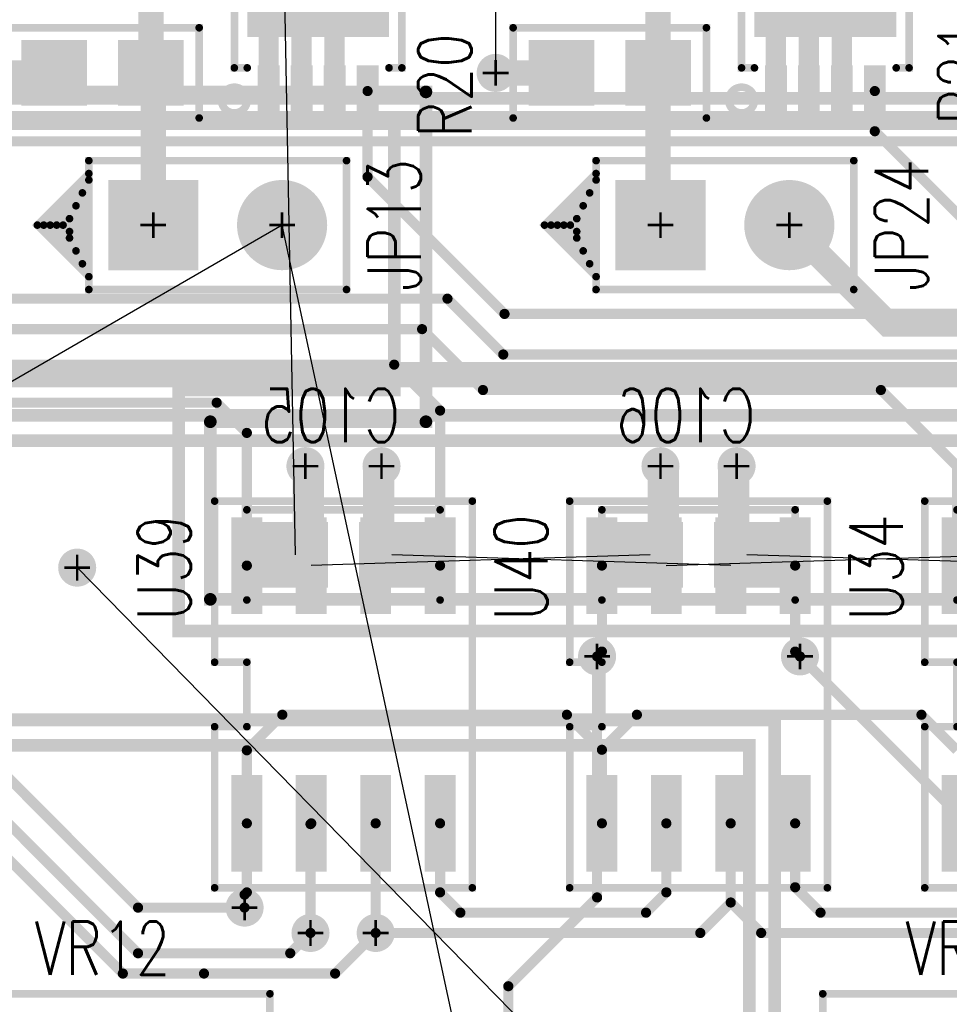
# Model space of a CAD drawing. Extents: x -1 to 210, y -5 to 148.
# Tile 37 of 52: x 119 to 138, y 96 to 115. Entities that reach past the tile are written whole.
import ezdxf
from ezdxf.enums import TextEntityAlignment as Align

# ---------------------------------------------------------------- set-up
doc = ezdxf.new("R2010")
doc.units = 0
for name, pattern in [('POUR_01_-1_0_000000', [2, 1, 1]), ('SIG_12', [2, 1, 1]), ('SIG_13', [2, 1, 1]), ('SIG_131', [2, 1, 1]), ('SIG_132', [2, 1, 1]), ('SIG_15', [2, 1, 1]), ('SIG_17', [2, 1, 1]), ('SIG_225', [2, 1, 1]), ('SIG_3', [2, 1, 1]), ('SIG_31', [2, 1, 1]), ('SIG_39', [2, 1, 1]), ('SIG_51', [2, 1, 1]), ('SIG_6', [2, 1, 1]), ('SIG_60', [2, 1, 1]), ('SIG_62', [2, 1, 1]), ('SIG_63', [2, 1, 1]), ('SIG_81', [2, 1, 1]), ('SIG_83', [2, 1, 1]), ('SIG_9', [2, 1, 1]), ('SIG_90', [2, 1, 1]), ('SIG_92', [2, 1, 1]), ('SIG_94', [2, 1, 1]), ('SIG_95', [2, 1, 1]), ('SIG_96', [2, 1, 1]), ('SIG_99', [2, 1, 1])]:
    doc.linetypes.add(name, pattern=pattern)
for name, color, linetype in [('COPPER_CUTOUT_03', 112, 'CONTINUOUS'), ('DRIL_NPLTE_THRU_01', 176, 'CONTINUOUS'), ('DRIL_NPLTE_THRU_02', 255, 'CONTINUOUS'), ('DRIL_NPLTE_THRU_03', 106, 'CONTINUOUS'), ('DRIL_NPLTE_THRU_04', 16, 'CONTINUOUS'), ('DRIL_PLTE_THRU_01', 176, 'CONTINUOUS'), ('DRIL_PLTE_THRU_02', 255, 'CONTINUOUS'), ('DRIL_PLTE_THRU_03', 106, 'CONTINUOUS'), ('DRIL_PLTE_THRU_04', 16, 'CONTINUOUS'), ('DRIL_SYMBOL', 254, 'CONTINUOUS'), ('LINK_00', 57, 'CONTINUOUS'), ('PADS_BOT', 1, 'CONTINUOUS'), ('PADS_INNER', 5, 'CONTINUOUS'), ('PADS_TOP', 5, 'CONTINUOUS'), ('PART_BOT_2DLINE_00', 6, 'CONTINUOUS'), ('PART_NAME_01', 4, 'CONTINUOUS'), ('PART_NAME_04', 6, 'CONTINUOUS'), ('PART_TOP_2DLINE_00', 4, 'CONTINUOUS'), ('PART_TOP_2DLINE_01', 4, 'CONTINUOUS'), ('POUR_HEADER_02', 253, 'CONTINUOUS'), ('POUR_HEADER_03', 112, 'CONTINUOUS'), ('TRACE_01', 5, 'CONTINUOUS'), ('TRACE_04', 1, 'CONTINUOUS'), ('VIAPTS', 5, 'CONTINUOUS')]:
    doc.layers.add(name, color=color, linetype=linetype)
doc.styles.add('W0$15', font='simplex', dxfattribs={"width": 0.75})

# ---------------------------------------------------------------- blocks, each defined once
blk = doc.blocks.new('POUR_HEADER_0')
at = {"layer": 'POUR_HEADER_02', "linetype": 'POUR_01_-1_0_000000', "const_width": 0.25}
blk.add_lwpolyline([(88.25, -4.25), (88.25, 5.5), (127.75, 5.5), (127.75, -7.25)], dxfattribs=at)
blk = doc.blocks.new('POUR_HEADER_1')
at = {"layer": 'POUR_HEADER_02', "linetype": 'POUR_01_-1_0_000000', "const_width": 0.25}
blk.add_lwpolyline([(157, -7.75), (66.75, -7.75), (66.75, -15.25), (39.5, -15.25), (39.5, -13.25), (21.25, -13.25), (21.25, -20), (11.5, -20), (11.5, -7.5), (0, -7.5), (0, 0.5), (20.25, 0.5), (20.25, -4.75), (25.25, -4.75), (25.25, -8), (30.75, -8), (30.75, 0.5), (42.25, 0.5), (42.25, -12.5), (61.25, -12.5), (61.25, -2), (168.25, -2)], dxfattribs=at)
blk = doc.blocks.new('POUR_HEADER_2')
at = {"layer": 'POUR_HEADER_02', "linetype": 'POUR_01_-1_0_000000', "const_width": 0.25}
for points in [[(26, 37.75), (-63.25, 37.75), (-63.25, 30.25), (-91.5, 30.25), (-91.5, 32.25), (-108.75, 32.25), (-108.75, 25.5), (-119.5, 25.5), (-119.5, 38), (-131, 38), (-131, 47), (-109.75, 47), (-109.75, 41.75), (-104.75, 41.75), (-104.75, 38.5), (-100.25, 38.5), (-100.25, 47), (-87.75, 47), (-87.75, 34), (-69.75, 34), (-69.75, 44.5), (38.25, 44.5)], [(-50.5, 22.5), (-50.5, 32.25), (-10, 32.25), (-10, 18.5)]]:
    blk.add_lwpolyline(points, dxfattribs=at)
blk = doc.blocks.new('POUR_HEADER_5')
at = {"layer": 'POUR_HEADER_03', "linetype": 'POUR_01_-1_0_000000', "const_width": 0.25}
blk.add_lwpolyline([(7.5, -103.5), (-4.5, -103.5), (-4.5, -93.5), (-30.25, -93.5), (-30.25, -103.5), (-130, -103.5), (-130, -72.5), (-14, -72.5), (-14, -58), (-76, -58), (-76, -38.5), (-73.25, -38.5), (-73.25, -18.25), (-63.75, -18.25), (-63.75, -35), (-55.75, -35), (-55.75, -10), (-21, -10), (-21, 0), (-12.75, 0), (-12.75, -5.25), (-17, -5.25), (-17, -10), (33.25, -10)], dxfattribs=at)
blk = doc.blocks.new('SMOOTH_0$25')
at = {"const_width": 0.125}
blk.add_lwpolyline([(-0.0625, 0, 1), (0.0625, 0, 1)], format="xyb", close=True, dxfattribs=at)
blk = doc.blocks.new('POUR_HEADER_7')
at = {"layer": 'COPPER_CUTOUT_03', "const_width": 0.25}
blk.add_lwpolyline([(127.625, -66.375), (90.375, -66.375), (90.375, -56.375), (65.875, -56.375), (65.875, -66.375), (-35.125, -66.375), (-35.125, -34.125), (-3.625, -34.125), (-3.625, 38.375), (12.625, 38.375), (12.625, 28.375), (32.375, 28.375), (32.375, 3.375), (39.125, 3.375), (39.125, 28.375), (73.875, 28.375), (73.875, 38.375), (83.375, 38.375), (83.375, 31.875), (79.125, 31.875), (79.125, 28.375), (128.625, 28.375)], dxfattribs=at)
at = {"layer": 'COPPER_CUTOUT_03'}
for p in [(83.375, 38.375), (79.125, 31.875), (83.375, 31.875), (79.125, 28.375)]:
    blk.add_blockref('SMOOTH_0$25', p, dxfattribs=at)
blk = doc.blocks.new('SMOOTH_0$15')
at = {"const_width": 0.075}
blk.add_lwpolyline([(-0.0375, 0, 1), (0.0375, 0, 1)], format="xyb", close=True, dxfattribs=at)
blk = doc.blocks.new('PART_BODY_TOP_24')
at = {"layer": 'PART_TOP_2DLINE_00', "const_width": 0.15}
blk.add_lwpolyline([(-1.27, -1.27), (3.81, -1.27), (3.81, 1.27), (-1.27, 1.27)], close=True, dxfattribs=at)
blk.add_lwpolyline([(-1.27, 1.016), (-2.286, 0), (-1.27, -1.016), (-1.27, 0.889), (-2.159, 0), (-1.397, -0.762), (-1.397, 0.635), (-2.032, 0), (-1.524, -0.508), (-1.524, 0.381), (-1.905, 0), (-1.651, -0.254), (-1.651, 0.127), (-1.778, 0), (-1.651, -0.127)], dxfattribs=at)
at = {"layer": 'PART_TOP_2DLINE_00'}
for p in [(-1.27, 1.27), (3.81, 1.27), (-1.27, 1.016), (-1.27, 0.889), (-1.397, 0.635), (-1.524, 0.381), (-1.651, 0.127), (-2.286, 0), (-2.159, 0), (-2.032, 0), (-1.905, 0), (-1.778, 0), (-1.651, -0.127), (-1.651, -0.254), (-1.524, -0.508), (-1.397, -0.762), (-1.27, -1.016), (-1.27, -1.27), (3.81, -1.27)]:
    blk.add_blockref('SMOOTH_0$15', p, dxfattribs=at)
blk = doc.blocks.new('DRIL_SYMBOL_1')
at = {"layer": 'DRIL_SYMBOL', "const_width": 0.0508}
for points in [[(0, -0.254), (0, 0.254)], [(-0.254, 0), (0.254, 0)]]:
    blk.add_lwpolyline(points, dxfattribs=at)
blk = doc.blocks.new('DRIL_HOLE_1')
at = {"const_width": 0.5}
blk.add_lwpolyline([(-0.25, 0, 1), (0.25, 0, 1)], format="xyb", close=True, dxfattribs=at)
blk.add_blockref('DRIL_SYMBOL_1', (0, 0))
blk = doc.blocks.new('PAD_5')
at = {"const_width": 0.889}
blk.add_lwpolyline([(0, -0.4445, 1), (0, 0.4445, 1)], format="xyb", close=True, dxfattribs=at)
blk = doc.blocks.new('PAD_6')
at = {"const_width": 1.778}
blk.add_lwpolyline([(-0.889, 0), (0.889, 0)], dxfattribs=at)
blk = doc.blocks.new('STK_TOP_8')
at = {"layer": 'DRIL_PLTE_THRU_01'}
blk.add_blockref('DRIL_HOLE_1', (0, 0), dxfattribs=at)
at = {"layer": 'DRIL_PLTE_THRU_02'}
blk.add_blockref('DRIL_HOLE_1', (0, 0), dxfattribs=at)
at = {"layer": 'DRIL_PLTE_THRU_03'}
blk.add_blockref('DRIL_HOLE_1', (0, 0), dxfattribs=at)
at = {"layer": 'DRIL_PLTE_THRU_04'}
blk.add_blockref('DRIL_HOLE_1', (0, 0), dxfattribs=at)
at = {"layer": 'PADS_BOT'}
blk.add_blockref('PAD_6', (0, 0), dxfattribs=at)
at = {"layer": 'PADS_INNER'}
blk.add_blockref('PAD_5', (0, 0), dxfattribs=at)
at = {"layer": 'PADS_TOP'}
blk.add_blockref('PAD_6', (0, 0), dxfattribs=at)
blk = doc.blocks.new('STK_TOP_9')
at = {"layer": 'DRIL_PLTE_THRU_01'}
blk.add_blockref('DRIL_HOLE_1', (0, 0), dxfattribs=at)
at = {"layer": 'DRIL_PLTE_THRU_02'}
blk.add_blockref('DRIL_HOLE_1', (0, 0), dxfattribs=at)
at = {"layer": 'DRIL_PLTE_THRU_03'}
blk.add_blockref('DRIL_HOLE_1', (0, 0), dxfattribs=at)
at = {"layer": 'DRIL_PLTE_THRU_04'}
blk.add_blockref('DRIL_HOLE_1', (0, 0), dxfattribs=at)
at = {"layer": 'PADS_BOT'}
blk.add_blockref('PAD_5', (0, 0), dxfattribs=at)
at = {"layer": 'PADS_INNER'}
blk.add_blockref('PAD_5', (0, 0), dxfattribs=at)
at = {"layer": 'PADS_TOP'}
blk.add_blockref('PAD_5', (0, 0), dxfattribs=at)
blk = doc.blocks.new('SYM_TOP_5')
for name, p in [('PART_BODY_TOP_24', (0, 0)), ('STK_TOP_8', (0, 0)), ('STK_TOP_9', (2.54, 0))]:
    blk.add_blockref(name, p)
blk = doc.blocks.new('PART_TOP_57')
blk.add_blockref('SYM_TOP_5', (0, 0))
at = {"layer": 'PART_NAME_01', "style": 'W0$15', "width": 0.75}
blk.add_text('JP13', height=1.05, rotation=90, dxfattribs=at).set_placement((4.75, 0), align=Align.MIDDLE_CENTER)
blk = doc.blocks.new('PART_TOP_65')
blk.add_blockref('SYM_TOP_5', (0, 0))
at = {"layer": 'PART_NAME_01', "style": 'W0$15', "width": 0.75}
blk.add_text('JP24', height=1.05, rotation=90, dxfattribs=at).set_placement((4.75, 0), align=Align.MIDDLE_CENTER)
blk = doc.blocks.new('PART_BODY_TOP_33')
at = {"layer": 'PART_TOP_2DLINE_00', "const_width": 0.15}
blk.add_lwpolyline([(-1.905, -2.286, 1), (-1.397, -2.286, 1)], format="xyb", close=True, dxfattribs=at)
at = {"layer": 'PART_TOP_2DLINE_01', "const_width": 0.15}
for points in [[(-1.397, -1.651), (-1.651, -1.651), (-1.651, 1.651), (-1.397, 1.651)], [(1.397, 1.651), (1.651, 1.651), (1.651, -1.651), (1.397, -1.651)]]:
    blk.add_lwpolyline(points, dxfattribs=at)
at = {"layer": 'PART_TOP_2DLINE_01'}
for p in [(-1.651, 1.651), (-1.397, 1.651), (1.397, 1.651), (1.651, 1.651), (-1.651, -1.651), (-1.397, -1.651), (1.397, -1.651), (1.651, -1.651)]:
    blk.add_blockref('SMOOTH_0$15', p, dxfattribs=at)
blk = doc.blocks.new('DRIL_HOLE_0')
blk.add_lwpolyline([(0, 0, 1), (0, 0, 1)], format="xyb", close=True)
blk = doc.blocks.new('PAD_0')
blk.add_lwpolyline([(0, 0, 1), (0, 0, 1)], format="xyb", close=True)
blk = doc.blocks.new('PAD_14')
at = {"const_width": 0.432}
blk.add_lwpolyline([(-0.508, 0), (0.508, 0)], dxfattribs=at)
blk = doc.blocks.new('STK_TOP_19')
at = {"layer": 'DRIL_NPLTE_THRU_01'}
blk.add_blockref('DRIL_HOLE_0', (0, 0), dxfattribs=at)
at = {"layer": 'DRIL_NPLTE_THRU_02'}
blk.add_blockref('DRIL_HOLE_0', (0, 0), dxfattribs=at)
at = {"layer": 'DRIL_NPLTE_THRU_03'}
blk.add_blockref('DRIL_HOLE_0', (0, 0), dxfattribs=at)
at = {"layer": 'DRIL_NPLTE_THRU_04'}
blk.add_blockref('DRIL_HOLE_0', (0, 0), dxfattribs=at)
at = {"layer": 'PADS_BOT'}
blk.add_blockref('PAD_0', (0, 0), dxfattribs=at)
at = {"layer": 'PADS_INNER'}
blk.add_blockref('PAD_0', (0, 0), dxfattribs=at)
at = {"layer": 'PADS_TOP', "rotation": 90}
blk.add_blockref('PAD_14', (0, 0), dxfattribs=at)
blk = doc.blocks.new('PAD_15')
at = {"const_width": 2.083}
blk.add_lwpolyline([(-1.397, 0), (1.397, 0)], dxfattribs=at)
blk = doc.blocks.new('STK_TOP_20')
at = {"layer": 'DRIL_NPLTE_THRU_01'}
blk.add_blockref('DRIL_HOLE_0', (0, 0), dxfattribs=at)
at = {"layer": 'DRIL_NPLTE_THRU_02'}
blk.add_blockref('DRIL_HOLE_0', (0, 0), dxfattribs=at)
at = {"layer": 'DRIL_NPLTE_THRU_03'}
blk.add_blockref('DRIL_HOLE_0', (0, 0), dxfattribs=at)
at = {"layer": 'DRIL_NPLTE_THRU_04'}
blk.add_blockref('DRIL_HOLE_0', (0, 0), dxfattribs=at)
at = {"layer": 'PADS_BOT'}
blk.add_blockref('PAD_0', (0, 0), dxfattribs=at)
at = {"layer": 'PADS_INNER'}
blk.add_blockref('PAD_0', (0, 0), dxfattribs=at)
at = {"layer": 'PADS_TOP'}
blk.add_blockref('PAD_15', (0, 0), dxfattribs=at)
blk = doc.blocks.new('SYM_TOP_14')
for name, p in [('STK_TOP_19', (-0.975, 2.1082)), ('STK_TOP_19', (-0.325, 2.1082)), ('STK_TOP_19', (0.325, 2.1082)), ('STK_TOP_19', (0.975, 2.1082)), ('PART_BODY_TOP_33', (0, 0)), ('STK_TOP_20', (0, 0)), ('STK_TOP_19', (-0.975, -2.1082)), ('STK_TOP_19', (-0.325, -2.1082)), ('STK_TOP_19', (0.325, -2.1082)), ('STK_TOP_19', (0.975, -2.1082))]:
    blk.add_blockref(name, p)
blk = doc.blocks.new('PART_TOP_98')
blk.add_blockref('SYM_TOP_14', (0, 0))
at = {"layer": 'PART_NAME_01', "style": 'W0$15', "width": 0.75}
blk.add_text('U15', height=1.05, dxfattribs=at).set_placement((-3.25, 2.75), align=Align.MIDDLE_CENTER)
blk = doc.blocks.new('PART_BODY_TOP_21')
at = {"layer": 'PART_TOP_2DLINE_00', "const_width": 0.15}
blk.add_lwpolyline([(1.905, -0.889), (1.905, 0.889), (-1.905, 0.889), (-1.905, -0.889)], close=True, dxfattribs=at)
at = {"layer": 'PART_TOP_2DLINE_00'}
for p in [(-1.905, 0.889), (1.905, 0.889), (-1.905, -0.889), (1.905, -0.889)]:
    blk.add_blockref('SMOOTH_0$15', p, dxfattribs=at)
blk = doc.blocks.new('PAD_1')
at = {"const_width": 1.2954}
blk.add_lwpolyline([(-0.6477, 0), (0.6477, 0)], dxfattribs=at)
blk = doc.blocks.new('STK_TOP_4')
at = {"layer": 'DRIL_PLTE_THRU_01'}
blk.add_blockref('DRIL_HOLE_0', (0, 0), dxfattribs=at)
at = {"layer": 'DRIL_PLTE_THRU_02'}
blk.add_blockref('DRIL_HOLE_0', (0, 0), dxfattribs=at)
at = {"layer": 'DRIL_PLTE_THRU_03'}
blk.add_blockref('DRIL_HOLE_0', (0, 0), dxfattribs=at)
at = {"layer": 'DRIL_PLTE_THRU_04'}
blk.add_blockref('DRIL_HOLE_0', (0, 0), dxfattribs=at)
at = {"layer": 'PADS_BOT'}
blk.add_blockref('PAD_0', (0, 0), dxfattribs=at)
at = {"layer": 'PADS_INNER'}
blk.add_blockref('PAD_0', (0, 0), dxfattribs=at)
at = {"layer": 'PADS_TOP'}
blk.add_blockref('PAD_1', (0, 0), dxfattribs=at)
blk = doc.blocks.new('SYM_TOP_2')
for name, p in [('PART_BODY_TOP_21', (0, 0)), ('STK_TOP_4', (-0.9525, 0)), ('STK_TOP_4', (0.9525, 0))]:
    blk.add_blockref(name, p)
blk = doc.blocks.new('PART_TOP_110')
blk.add_blockref('SYM_TOP_2', (0, 0))
at = {"layer": 'PART_NAME_01', "style": 'W0$15', "width": 0.75}
blk.add_text('R7', height=1.05, rotation=90, dxfattribs=at).set_placement((-3.25, 0), align=Align.MIDDLE_CENTER)
blk = doc.blocks.new('PART_TOP_120')
blk.add_blockref('SYM_TOP_2', (0, 0))
at = {"layer": 'PART_NAME_01', "style": 'W0$15', "width": 0.75}
blk.add_text('R20', height=1.05, rotation=90, dxfattribs=at).set_placement((-3.25, -0.25), align=Align.MIDDLE_CENTER)
blk = doc.blocks.new('PART_TOP_121')
blk.add_blockref('SYM_TOP_2', (0, 0))
at = {"layer": 'PART_NAME_01', "style": 'W0$15', "width": 0.75}
blk.add_text('R21', height=1.05, rotation=90, dxfattribs=at).set_placement((-3.25, 0), align=Align.MIDDLE_CENTER)
blk = doc.blocks.new('PART_BODY_TOP_38')
at = {"layer": 'PART_TOP_2DLINE_01', "const_width": 0.15}
blk.add_lwpolyline([(-3.3, 2.35), (3.3, 2.35), (3.3, -2.35), (-3.3, -2.35)], close=True, dxfattribs=at)
blk.add_lwpolyline([(1.397, -1.143, 1), (2.667, -1.143, 1)], format="xyb", close=True, dxfattribs=at)
blk.add_lwpolyline([(1.651, -1.524), (2.413, -0.762)], dxfattribs=at)
at = {"layer": 'PART_TOP_2DLINE_01'}
for p in [(-3.3, 2.35), (3.3, 2.35), (2.413, -0.762), (1.651, -1.524), (-3.3, -2.35), (3.3, -2.35)]:
    blk.add_blockref('SMOOTH_0$15', p, dxfattribs=at)
blk = doc.blocks.new('DRIL_SYMBOL_0$7')
at = {"layer": 'DRIL_SYMBOL', "const_width": 0.0508}
for points in [[(0, -0.254), (0, 0.254)], [(-0.254, 0), (0.254, 0)]]:
    blk.add_lwpolyline(points, dxfattribs=at)
blk = doc.blocks.new('DRIL_HOLE_0$7')
at = {"const_width": 0.35}
blk.add_lwpolyline([(-0.175, 0, 1), (0.175, 0, 1)], format="xyb", close=True, dxfattribs=at)
blk.add_blockref('DRIL_SYMBOL_0$7', (0, 0))
blk = doc.blocks.new('PAD_3')
at = {"const_width": 0.635}
blk.add_lwpolyline([(0, -0.3175, 1), (0, 0.3175, 1)], format="xyb", close=True, dxfattribs=at)
blk = doc.blocks.new('STK_TOP_6')
at = {"layer": 'DRIL_PLTE_THRU_01'}
blk.add_blockref('DRIL_HOLE_0$7', (0, 0), dxfattribs=at)
at = {"layer": 'DRIL_PLTE_THRU_02'}
blk.add_blockref('DRIL_HOLE_0$7', (0, 0), dxfattribs=at)
at = {"layer": 'DRIL_PLTE_THRU_03'}
blk.add_blockref('DRIL_HOLE_0$7', (0, 0), dxfattribs=at)
at = {"layer": 'DRIL_PLTE_THRU_04'}
blk.add_blockref('DRIL_HOLE_0$7', (0, 0), dxfattribs=at)
at = {"layer": 'PADS_BOT'}
blk.add_blockref('PAD_3', (0, 0), dxfattribs=at)
at = {"layer": 'PADS_INNER'}
blk.add_blockref('PAD_3', (0, 0), dxfattribs=at)
at = {"layer": 'PADS_TOP'}
blk.add_blockref('PAD_3', (0, 0), dxfattribs=at)
blk = doc.blocks.new('SYM_TOP_19')
for name, p in [('PART_BODY_TOP_38', (0, 0)), ('STK_TOP_6', (-2.5, 1.25)), ('STK_TOP_6', (2.5, 1.25)), ('STK_TOP_6', (0, -1.25))]:
    blk.add_blockref(name, p)
blk = doc.blocks.new('PART_TOP_126')
blk.add_blockref('SYM_TOP_19', (0, 0))
at = {"layer": 'PART_NAME_01', "style": 'W0$15', "width": 0.75}
blk.add_text('VR12', height=1.05, rotation=-180, dxfattribs=at).set_placement((0, -3.25), align=Align.MIDDLE_CENTER)
blk = doc.blocks.new('PART_TOP_151')
blk.add_blockref('SYM_TOP_14', (0, 0))
at = {"layer": 'PART_NAME_01', "style": 'W0$15', "width": 0.75}
blk.add_text('U7', height=1.05, dxfattribs=at).set_placement((-2.75, 2.75), align=Align.MIDDLE_CENTER)
blk = doc.blocks.new('PART_BODY_BOT_21')
at = {"layer": 'PART_BOT_2DLINE_00', "const_width": 0.15}
blk.add_lwpolyline([(1.905, -0.889), (1.905, 0.889), (-1.905, 0.889), (-1.905, -0.889)], close=True, dxfattribs=at)
at = {"layer": 'PART_BOT_2DLINE_00'}
for p in [(-1.905, 0.889), (1.905, 0.889), (-1.905, -0.889), (1.905, -0.889)]:
    blk.add_blockref('SMOOTH_0$15', p, dxfattribs=at)
blk = doc.blocks.new('STK_BOT_4')
at = {"layer": 'DRIL_PLTE_THRU_01'}
blk.add_blockref('DRIL_HOLE_0', (0, 0), dxfattribs=at)
at = {"layer": 'DRIL_PLTE_THRU_02'}
blk.add_blockref('DRIL_HOLE_0', (0, 0), dxfattribs=at)
at = {"layer": 'DRIL_PLTE_THRU_03'}
blk.add_blockref('DRIL_HOLE_0', (0, 0), dxfattribs=at)
at = {"layer": 'DRIL_PLTE_THRU_04'}
blk.add_blockref('DRIL_HOLE_0', (0, 0), dxfattribs=at)
at = {"layer": 'PADS_BOT'}
blk.add_blockref('PAD_1', (0, 0), dxfattribs=at)
at = {"layer": 'PADS_INNER'}
blk.add_blockref('PAD_0', (0, 0), dxfattribs=at)
at = {"layer": 'PADS_TOP'}
blk.add_blockref('PAD_0', (0, 0), dxfattribs=at)
blk = doc.blocks.new('SYM_BOT_2')
for name, p in [('PART_BODY_BOT_21', (0, 0)), ('STK_BOT_4', (-0.9525, 0)), ('STK_BOT_4', (0.9525, 0))]:
    blk.add_blockref(name, p)
blk = doc.blocks.new('PART_BOT_152')
blk.add_blockref('SYM_BOT_2', (0, 0))
at = {"layer": 'PART_NAME_04', "style": 'W0$15', "width": 0.75}
blk.add_text('C105', height=1.05, rotation=180, dxfattribs=at).set_placement((-0.25, -2.75), align=Align.MIDDLE_CENTER)
blk = doc.blocks.new('PART_BOT_153')
blk.add_blockref('SYM_BOT_2', (0, 0))
at = {"layer": 'PART_NAME_04', "style": 'W0$15', "width": 0.75}
blk.add_text('C106', height=1.05, rotation=180, dxfattribs=at).set_placement((-0.25, -2.75), align=Align.MIDDLE_CENTER)
blk = doc.blocks.new('PART_BOT_154')
blk.add_blockref('SYM_BOT_2', (0, 0))
at = {"layer": 'PART_NAME_04', "style": 'W0$15', "width": 0.75}
blk.add_text('C107', height=1.05, rotation=180, dxfattribs=at).set_placement((0, -2.75), align=Align.MIDDLE_CENTER)
blk = doc.blocks.new('PART_BODY_TOP_36')
at = {"layer": 'PART_TOP_2DLINE_00', "const_width": 0.15}
blk.add_lwpolyline([(2.54, -3.81), (-2.54, -3.81), (-2.54, -0.635), (-1.905, -0.635), (-1.905, 0.635), (-2.54, 0.635), (-2.54, 3.81), (2.54, 3.81)], close=True, dxfattribs=at)
at = {"layer": 'PART_TOP_2DLINE_00'}
for p in [(-2.54, 3.81), (2.54, 3.81), (-2.54, 0.635), (-1.905, 0.635), (-2.54, -0.635), (-1.905, -0.635), (-2.54, -3.81), (2.54, -3.81)]:
    blk.add_blockref('SMOOTH_0$15', p, dxfattribs=at)
blk = doc.blocks.new('PAD_17')
at = {"const_width": 0.6096}
blk.add_lwpolyline([(-0.9525, 0), (0.9525, 0)], dxfattribs=at)
blk = doc.blocks.new('STK_TOP_24')
at = {"layer": 'DRIL_PLTE_THRU_01'}
blk.add_blockref('DRIL_HOLE_0', (0, 0), dxfattribs=at)
at = {"layer": 'DRIL_PLTE_THRU_02'}
blk.add_blockref('DRIL_HOLE_0', (0, 0), dxfattribs=at)
at = {"layer": 'DRIL_PLTE_THRU_03'}
blk.add_blockref('DRIL_HOLE_0', (0, 0), dxfattribs=at)
at = {"layer": 'DRIL_PLTE_THRU_04'}
blk.add_blockref('DRIL_HOLE_0', (0, 0), dxfattribs=at)
at = {"layer": 'PADS_BOT'}
blk.add_blockref('PAD_0', (0, 0), dxfattribs=at)
at = {"layer": 'PADS_INNER'}
blk.add_blockref('PAD_0', (0, 0), dxfattribs=at)
at = {"layer": 'PADS_TOP', "rotation": 90}
blk.add_blockref('PAD_17', (0, 0), dxfattribs=at)
blk = doc.blocks.new('SYM_TOP_17')
for name, p in [('PART_BODY_TOP_36', (0, 0)), ('STK_TOP_24', (-1.905, 2.54)), ('STK_TOP_24', (-0.635, 2.54)), ('STK_TOP_24', (0.635, 2.54)), ('STK_TOP_24', (1.905, 2.54)), ('STK_TOP_24', (-1.905, -2.54)), ('STK_TOP_24', (-0.635, -2.54)), ('STK_TOP_24', (0.635, -2.54)), ('STK_TOP_24', (1.905, -2.54))]:
    blk.add_blockref(name, p)
blk = doc.blocks.new('PART_TOP_180')
blk.add_blockref('SYM_TOP_17', (0, 0))
at = {"layer": 'PART_NAME_01', "style": 'W0$15', "width": 0.75}
blk.add_text('U34', height=1.05, rotation=90, dxfattribs=at).set_placement((-3.5, 2.5), align=Align.MIDDLE_CENTER)
blk = doc.blocks.new('PART_TOP_184')
blk.add_blockref('SYM_TOP_17', (0, 0))
at = {"layer": 'PART_NAME_01', "style": 'W0$15', "width": 0.75}
blk.add_text('U39', height=1.05, rotation=90, dxfattribs=at).set_placement((-3.534, 2.5), align=Align.MIDDLE_CENTER)
blk = doc.blocks.new('PART_TOP_185')
blk.add_blockref('SYM_TOP_17', (0, 0))
at = {"layer": 'PART_NAME_01', "style": 'W0$15', "width": 0.75}
blk.add_text('U40', height=1.05, rotation=90, dxfattribs=at).set_placement((-3.5, 2.5), align=Align.MIDDLE_CENTER)
blk = doc.blocks.new('PART_TOP_193')
blk.add_blockref('SYM_TOP_19', (0, 0))
at = {"layer": 'PART_NAME_01', "style": 'W0$15', "width": 0.75}
blk.add_text('VR100', height=1.05, rotation=-180, dxfattribs=at).set_placement((0, -3.25), align=Align.MIDDLE_CENTER)
blk = doc.blocks.new('SMOOTH_0$2')
at = {"const_width": 0.1}
blk.add_lwpolyline([(-0.05, 0, 1), (0.05, 0, 1)], format="xyb", close=True, dxfattribs=at)
blk = doc.blocks.new('SMOOTH_0$5')
at = {"const_width": 0.25}
blk.add_lwpolyline([(-0.125, 0, 1), (0.125, 0, 1)], format="xyb", close=True, dxfattribs=at)
blk = doc.blocks.new('SMOOTH_0$4')
at = {"const_width": 0.2}
blk.add_lwpolyline([(-0.1, 0, 1), (0.1, 0, 1)], format="xyb", close=True, dxfattribs=at)
blk = doc.blocks.new('DRIL_SYMBOL_0$3')
at = {"layer": 'DRIL_SYMBOL', "const_width": 0.0508}
for points in [[(0, -0.254), (0, 0.254)], [(-0.254, 0), (0.254, 0)]]:
    blk.add_lwpolyline(points, dxfattribs=at)
blk = doc.blocks.new('DRIL_HOLE_0$3')
at = {"const_width": 0.15}
blk.add_lwpolyline([(-0.075, 0, 1), (0.075, 0, 1)], format="xyb", close=True, dxfattribs=at)
blk.add_blockref('DRIL_SYMBOL_0$3', (0, 0))
blk = doc.blocks.new('PAD_34')
at = {"const_width": 0.375}
blk.add_lwpolyline([(0, -0.1875, 1), (0, 0.1875, 1)], format="xyb", close=True, dxfattribs=at)
blk = doc.blocks.new('STK_TOP_3')
at = {"layer": 'DRIL_PLTE_THRU_01'}
blk.add_blockref('DRIL_HOLE_0$3', (0, 0), dxfattribs=at)
at = {"layer": 'DRIL_PLTE_THRU_02'}
blk.add_blockref('DRIL_HOLE_0$3', (0, 0), dxfattribs=at)
at = {"layer": 'DRIL_PLTE_THRU_03'}
blk.add_blockref('DRIL_HOLE_0$3', (0, 0), dxfattribs=at)
at = {"layer": 'DRIL_PLTE_THRU_04'}
blk.add_blockref('DRIL_HOLE_0$3', (0, 0), dxfattribs=at)
at = {"layer": 'PADS_BOT'}
blk.add_blockref('PAD_34', (0, 0), dxfattribs=at)
at = {"layer": 'PADS_INNER'}
blk.add_blockref('PAD_34', (0, 0), dxfattribs=at)
at = {"layer": 'PADS_TOP'}
blk.add_blockref('PAD_34', (0, 0), dxfattribs=at)
blk = doc.blocks.new('SYM_TOP_1')
blk.add_blockref('STK_TOP_3', (0, 0))

msp = doc.modelspace()

# ---------------------------------------------------------------- linework, layer by layer
at = {"layer": 'LINK_00', "linetype": 'SIG_17'}
for p, q in [((124.547, 118), (124.797, 104.75)), ((131.798, 104.75), (125.115, 104.54)), ((132.115, 104.54), (138.798, 104.75))]:
    msp.add_line(p, q, dxfattribs=at)
at = {"layer": 'LINK_00', "linetype": 'SIG_15'}
for p, q in [((128.75, 116.5), (128.75, 114.25)), ((133.385, 104.54), (126.703, 104.75)), ((140.385, 104.54), (133.702, 104.75))]:
    msp.add_line(p, q, dxfattribs=at)
at = {"layer": 'LINK_00', "linetype": 'SIG_94'}
for p, q in [((124.54, 111.25), (103, 98.8)), ((132.5, 74.238), (124.54, 111.25))]:
    msp.add_line(p, q, dxfattribs=at)
at = {"layer": 'LINK_00', "linetype": 'SIG_12'}
msp.add_line((120.5, 104.5), (169, 55), dxfattribs=at)
at = {"layer": 'TRACE_01', "linetype": 'SIG_39'}
for points, const_width in [([(121.953, 116.5), (121.953, 114.25)], 0.5), ([(124.275, 113.892), (124.275, 116), (124.925, 116)], 0.4), ([(124.925, 113.892), (124.925, 116)], 0.4), ([(125.25, 116), (125.575, 116), (125.575, 113.892)], 0.4), ([(121.953, 114.25), (122, 114.25), (122, 111.25)], 0.5)]:
    msp.add_lwpolyline(points, dxfattribs=dict(at, const_width=const_width))
at = {"layer": 'TRACE_01', "linetype": 'SIG_31'}
for points, const_width in [([(131.952, 114.25), (131.952, 116.5)], 0.5), ([(134.275, 113.892), (134.275, 116), (134.925, 116)], 0.4), ([(134.925, 113.892), (134.925, 116)], 0.4), ([(135.25, 116), (135.575, 116), (135.575, 113.892)], 0.4), ([(131.952, 114.25), (131.952, 111.297), (132, 111.25)], 0.5)]:
    msp.add_lwpolyline(points, dxfattribs=dict(at, const_width=const_width))
at = {"layer": 'TRACE_01', "linetype": 'SIG_15', "const_width": 0.5}
for points in [[(118.75, 114.25), (120.047, 114.25)], [(128.75, 114.25), (130.048, 114.25)], [(126.385, 104.54), (126.385, 106.385), (126.5, 106.5)], [(133.385, 104.54), (133.385, 106.385), (133.5, 106.5)]]:
    msp.add_lwpolyline(points, dxfattribs=at)
at = {"layer": 'TRACE_01', "linetype": 'SIG_90', "const_width": 0.2}
msp.add_lwpolyline([(85.725, 113.892), (85.75, 113.892), (85.75, 113), (89.25, 109.5), (92.25, 109.5), (92.75, 110), (92.75, 112), (93.5, 112.75), (95.25, 112.75), (99.2, 108.8), (117.15, 108.8), (118.2, 107.75), (123.25, 107.75), (123.845, 107.155), (123.845, 104.54)], dxfattribs=at)
at = {"layer": 'TRACE_01', "linetype": 'SIG_92', "const_width": 0.2}
msp.add_lwpolyline([(95.725, 113.892), (95.75, 113.892), (95.75, 113), (99.35, 109.4), (117.5, 109.4), (118.4, 108.5), (126.75, 108.5), (127.655, 107.595), (127.655, 104.54)], dxfattribs=at)
at = {"layer": 'TRACE_01', "linetype": 'SIG_131', "const_width": 0.2}
msp.add_lwpolyline([(105.725, 113.892), (105.75, 113.892), (105.75, 113), (108.75, 110), (118, 110), (118.8, 109.2), (127.3, 109.2), (128.5, 108), (136.345, 108), (137.845, 106.5), (137.845, 104.54)], dxfattribs=at)
at = {"layer": 'TRACE_01', "linetype": 'SIG_96', "const_width": 0.2}
msp.add_lwpolyline([(115.725, 113.892), (115.725, 113.1), (119.025, 109.8), (127.8, 109.8), (128.9, 108.7), (140.3, 108.7), (141.655, 107.345), (141.655, 104.54)], dxfattribs=at)
at = {"layer": 'TRACE_01', "linetype": 'SIG_95', "const_width": 0.2}
msp.add_lwpolyline([(126.225, 113.892), (126.225, 112.2), (128.925, 109.5), (138.6, 109.5), (138.9, 109.2), (143.1, 109.2), (144.8, 107.5), (144.8, 104.585), (144.845, 104.54)], dxfattribs=at)
at = {"layer": 'TRACE_01', "linetype": 'SIG_81', "const_width": 0.2}
msp.add_lwpolyline([(136.225, 113.892), (136.225, 113.1), (139.625, 109.7), (146.1, 109.7), (148.655, 107.145), (148.655, 104.54)], dxfattribs=at)
at = {"layer": 'TRACE_01', "linetype": 'SIG_17', "const_width": 0.5}
for points in [[(125, 106.5), (125.115, 106.385), (125.115, 104.54)], [(132, 106.5), (132.115, 106.385), (132.115, 104.54)]]:
    msp.add_lwpolyline(points, dxfattribs=at)
at = {"layer": 'TRACE_01', "linetype": 'SIG_51', "const_width": 0.2}
msp.add_lwpolyline([(130.75, 102.75), (130.845, 102.845), (130.845, 104.54)], dxfattribs=at)
at = {"layer": 'TRACE_01', "linetype": 'SIG_83', "const_width": 0.2}
msp.add_lwpolyline([(134.655, 104.54), (134.655, 102.845), (134.75, 102.75)], dxfattribs=at)
at = {"layer": 'TRACE_01', "linetype": 'SIG_13', "const_width": 0.2}
for points in [[(123.845, 100.9), (124.545, 101.6), (130.155, 101.6), (130.845, 100.91)], [(130.845, 100.91), (131.535, 101.6), (137.145, 101.6), (137.845, 100.9)], [(123.845, 99.46), (123.845, 100.9)], [(130.845, 100.91), (130.845, 99.46)], [(123.8, 97.8), (123.8, 98.055), (123.845, 98.1), (123.845, 99.46)]]:
    msp.add_lwpolyline(points, dxfattribs=at)
at = {"layer": 'TRACE_01', "linetype": 'SIG_63', "const_width": 0.2}
msp.add_lwpolyline([(125.1, 97.3), (125.1, 99.445), (125.115, 99.46)], dxfattribs=at)
at = {"layer": 'TRACE_01', "linetype": 'SIG_6', "const_width": 0.2}
for points in [[(126.385, 97.3), (126.385, 99.46)], [(133.385, 97.9), (133.385, 99.46)], [(126.385, 97.3), (132.785, 97.3), (133.385, 97.9)], [(133.385, 97.9), (133.985, 97.3), (139.885, 97.3), (140.385, 97.8)]]:
    msp.add_lwpolyline(points, dxfattribs=at)
at = {"layer": 'TRACE_01', "linetype": 'SIG_62', "const_width": 0.2}
msp.add_lwpolyline([(127.655, 99.46), (127.655, 98.1), (128.055, 97.7), (131.715, 97.7), (132.115, 98.1), (132.115, 99.46)], dxfattribs=at)
at = {"layer": 'TRACE_01', "linetype": 'SIG_60', "const_width": 0.2}
msp.add_lwpolyline([(134.655, 99.46), (134.655, 98.2), (135.155, 97.7), (138.615, 97.7), (139.115, 98.2), (139.115, 99.46)], dxfattribs=at)
at = {"layer": 'TRACE_04', "linetype": 'SIG_3', "const_width": 0.2}
msp.add_lwpolyline([(25.1, 95.7), (28.2, 95.7), (31.7, 99.2), (39.9, 99.2), (43, 102.3), (47.6, 102.3), (50, 104.7), (55.2, 104.7), (57.5, 107), (57.5, 111.8), (59.1, 113.4), (160, 113.4), (161, 114.4), (166.9, 114.4), (167.6, 115.1), (195.8, 115.1)], dxfattribs=at)
at = {"layer": 'TRACE_04', "linetype": 'SIG_225', "const_width": 0.2}
msp.add_lwpolyline([(32.2, 98.4), (40.1, 98.4), (43.4, 101.7), (47.9, 101.7), (50.4, 104.2), (55.7, 104.2), (58, 106.5), (58, 111.6), (59.3, 112.9), (160.6, 112.9), (161.2, 113.5)], dxfattribs=at)
at = {"layer": 'TRACE_04', "linetype": 'SIG_132', "const_width": 0.5}
msp.add_lwpolyline([(171.7, 106.8), (170.7, 107.8), (145.4, 107.8), (144.9, 108.3), (116.99, 108.3), (114.04, 111.25)], dxfattribs=at)
at = {"layer": 'TRACE_04', "linetype": 'SIG_99', "const_width": 0.5}
msp.add_lwpolyline([(173.2, 106.9), (171.4, 108.7), (145.9, 108.7), (145.3, 109.3), (136.49, 109.3), (134.54, 111.25)], dxfattribs=at)
at = {"layer": 'TRACE_04', "linetype": 'SIG_17', "const_width": 0.5}
for points in [[(124.797, 104.75), (125, 104.75), (125, 106.5)], [(131.798, 104.75), (132, 104.75), (132, 106.5)]]:
    msp.add_lwpolyline(points, dxfattribs=at)
at = {"layer": 'TRACE_04', "linetype": 'SIG_15', "const_width": 0.5}
for points in [[(126.703, 104.75), (126.5, 104.75), (126.5, 106.5)], [(133.702, 104.75), (133.5, 104.75), (133.5, 106.5)]]:
    msp.add_lwpolyline(points, dxfattribs=at)
at = {"layer": 'TRACE_04', "linetype": 'SIG_63', "const_width": 0.2}
for points in [[(121.7, 96.9), (116.6, 102), (53.7, 102), (52.7, 103), (51.5, 103)], [(121.7, 96.9), (124.7, 96.9), (125.1, 97.3)]]:
    msp.add_lwpolyline(points, dxfattribs=at)
at = {"layer": 'TRACE_04', "linetype": 'SIG_13', "const_width": 0.2}
msp.add_lwpolyline([(123.8, 97.8), (121.7, 97.8), (116.4, 103.1), (109.7, 103.1)], dxfattribs=at)
at = {"layer": 'TRACE_04', "linetype": 'SIG_51', "const_width": 0.2}
msp.add_lwpolyline([(129, 93.453), (129, 96.25), (130.75, 98), (130.75, 102.75)], dxfattribs=at)
at = {"layer": 'TRACE_04', "linetype": 'SIG_83', "const_width": 0.2}
msp.add_lwpolyline([(138.5, 95), (138.5, 99), (134.75, 102.75)], dxfattribs=at)
at = {"layer": 'TRACE_04', "linetype": 'SIG_6', "const_width": 0.2}
for points in [[(123, 96.5), (121.4, 96.5), (116.4, 101.5), (52.9, 101.5), (52.2, 102.2)], [(123, 96.5), (125.585, 96.5), (126.385, 97.3)]]:
    msp.add_lwpolyline(points, dxfattribs=at)

# ---------------------------------------------------------------- block references
at = {"linetype": 'SIG_15'}
msp.add_blockref('POUR_HEADER_2', (144.25, 69.25), dxfattribs=at)
at = {"linetype": 'SIG_17'}
msp.add_blockref('POUR_HEADER_7', (44, 75.5), dxfattribs=at)
for name, p in [('PART_TOP_151', (125.25, 116)), ('PART_TOP_98', (135.25, 116)), ('PART_TOP_110', (121, 114.25)), ('PART_TOP_120', (131, 114.25)), ('PART_TOP_121', (141.25, 114.25)), ('PART_TOP_57', (122, 111.25)), ('PART_TOP_65', (132, 111.25)), ('PART_TOP_184', (125.75, 102)), ('PART_TOP_185', (132.75, 102)), ('PART_TOP_180', (139.75, 102))]:
    msp.add_blockref(name, p)
at = {"linetype": 'SIG_9'}
msp.add_blockref('POUR_HEADER_1', (13.75, 115.25), dxfattribs=at)
at = {"linetype": 'SIG_94'}
msp.add_blockref('POUR_HEADER_5', (139.5, 113.25), dxfattribs=at)
at = {"xscale": -1, "rotation": -180}
for name, p in [('PART_BOT_152', (125.75, 104.75)), ('PART_BOT_153', (132.75, 104.75)), ('PART_BOT_154', (139.75, 104.75))]:
    msp.add_blockref(name, p, dxfattribs=at)
at = {"linetype": 'SIG_12'}
msp.add_blockref('POUR_HEADER_0', (6, 95.5), dxfattribs=at)
at = {"rotation": 180}
for name, p in [('PART_TOP_126', (121, 93.75)), ('PART_TOP_193', (138.5, 93.75))]:
    msp.add_blockref(name, p, dxfattribs=at)
at = {"layer": 'TRACE_01'}
for name, p in [('SMOOTH_0$5', (120.047, 114.25)), ('SMOOTH_0$5', (121.953, 114.25)), ('SMOOTH_0$5', (121.953, 114.25)), ('SMOOTH_0$5', (122, 114.25)), ('SMOOTH_0$5', (128.75, 114.25)), ('SMOOTH_0$5', (130.048, 114.25)), ('SMOOTH_0$5', (131.952, 114.25)), ('SMOOTH_0$5', (131.952, 114.25)), ('SMOOTH_0$4', (124.275, 113.892)), ('SMOOTH_0$4', (124.925, 113.892)), ('SMOOTH_0$4', (125.575, 113.892)), ('SMOOTH_0$2', (126.225, 113.892)), ('SMOOTH_0$4', (134.275, 113.892)), ('SMOOTH_0$4', (134.925, 113.892)), ('SMOOTH_0$4', (135.575, 113.892)), ('SMOOTH_0$2', (136.225, 113.892)), ('SMOOTH_0$2', (136.225, 113.1)), ('SMOOTH_0$2', (126.225, 112.2)), ('SMOOTH_0$5', (122, 111.25)), ('SMOOTH_0$5', (131.952, 111.297)), ('SMOOTH_0$5', (132, 111.25)), ('SMOOTH_0$2', (127.8, 109.8)), ('SMOOTH_0$2', (128.925, 109.5)), ('SMOOTH_0$2', (127.3, 109.2)), ('SMOOTH_0$2', (128.9, 108.7)), ('SMOOTH_0$2', (126.75, 108.5)), ('SMOOTH_0$2', (128.5, 108)), ('SMOOTH_0$2', (136.345, 108)), ('SMOOTH_0$2', (123.25, 107.75)), ('SMOOTH_0$2', (127.655, 107.595)), ('SMOOTH_0$2', (123.845, 107.155)), ('SMOOTH_0$5', (125, 106.5)), ('SMOOTH_0$5', (126.5, 106.5)), ('SMOOTH_0$5', (132, 106.5)), ('SMOOTH_0$5', (133.5, 106.5)), ('SMOOTH_0$5', (125.115, 106.385)), ('SMOOTH_0$5', (126.385, 106.385)), ('SMOOTH_0$5', (132.115, 106.385)), ('SMOOTH_0$5', (133.385, 106.385)), ('SMOOTH_0$5', (125.115, 104.54)), ('SMOOTH_0$5', (126.385, 104.54)), ('SMOOTH_0$5', (132.115, 104.54)), ('SMOOTH_0$5', (133.385, 104.54)), ('SMOOTH_0$2', (123.845, 104.54)), ('SMOOTH_0$2', (127.655, 104.54)), ('SMOOTH_0$2', (130.845, 104.54)), ('SMOOTH_0$2', (134.655, 104.54)), ('SMOOTH_0$2', (130.75, 102.75)), ('SMOOTH_0$2', (130.845, 102.845)), ('SMOOTH_0$2', (134.655, 102.845)), ('SMOOTH_0$2', (134.75, 102.75)), ('SMOOTH_0$2', (124.545, 101.6)), ('SMOOTH_0$2', (130.155, 101.6)), ('SMOOTH_0$2', (131.535, 101.6)), ('SMOOTH_0$2', (137.145, 101.6)), ('SMOOTH_0$2', (123.845, 100.9)), ('SMOOTH_0$2', (123.845, 100.9)), ('SMOOTH_0$2', (130.845, 100.91)), ('SMOOTH_0$2', (130.845, 100.91)), ('SMOOTH_0$2', (130.845, 100.91)), ('SMOOTH_0$2', (123.845, 99.46)), ('SMOOTH_0$2', (123.845, 99.46)), ('SMOOTH_0$2', (125.115, 99.46)), ('SMOOTH_0$2', (126.385, 99.46)), ('SMOOTH_0$2', (127.655, 99.46)), ('SMOOTH_0$2', (130.845, 99.46)), ('SMOOTH_0$2', (132.115, 99.46)), ('SMOOTH_0$2', (133.385, 99.46)), ('SMOOTH_0$2', (134.655, 99.46)), ('SMOOTH_0$2', (125.1, 99.445)), ('SMOOTH_0$2', (123.845, 98.1)), ('SMOOTH_0$2', (127.655, 98.1)), ('SMOOTH_0$2', (132.115, 98.1)), ('SMOOTH_0$2', (134.655, 98.2)), ('SMOOTH_0$2', (123.8, 98.055)), ('SMOOTH_0$2', (133.385, 97.9)), ('SMOOTH_0$2', (133.385, 97.9)), ('SMOOTH_0$2', (133.385, 97.9)), ('SMOOTH_0$2', (123.8, 97.8)), ('SMOOTH_0$2', (128.055, 97.7)), ('SMOOTH_0$2', (131.715, 97.7)), ('SMOOTH_0$2', (135.155, 97.7)), ('SMOOTH_0$2', (125.1, 97.3)), ('SMOOTH_0$2', (126.385, 97.3)), ('SMOOTH_0$2', (126.385, 97.3)), ('SMOOTH_0$2', (132.785, 97.3)), ('SMOOTH_0$2', (133.985, 97.3))]:
    msp.add_blockref(name, p, dxfattribs=at)
at = {"layer": 'TRACE_04'}
for name, p in [('SMOOTH_0$5', (134.54, 111.25)), ('SMOOTH_0$5', (136.49, 109.3)), ('SMOOTH_0$5', (125, 106.5)), ('SMOOTH_0$5', (126.5, 106.5)), ('SMOOTH_0$5', (132, 106.5)), ('SMOOTH_0$5', (133.5, 106.5)), ('SMOOTH_0$5', (124.797, 104.75)), ('SMOOTH_0$5', (125, 104.75)), ('SMOOTH_0$5', (126.5, 104.75)), ('SMOOTH_0$5', (126.703, 104.75)), ('SMOOTH_0$5', (131.798, 104.75)), ('SMOOTH_0$5', (132, 104.75)), ('SMOOTH_0$5', (133.5, 104.75)), ('SMOOTH_0$5', (133.702, 104.75)), ('SMOOTH_0$2', (130.75, 102.75)), ('SMOOTH_0$2', (134.75, 102.75)), ('SMOOTH_0$2', (130.75, 98)), ('SMOOTH_0$2', (121.7, 97.8)), ('SMOOTH_0$2', (123.8, 97.8)), ('SMOOTH_0$2', (125.1, 97.3)), ('SMOOTH_0$2', (126.385, 97.3)), ('SMOOTH_0$2', (121.7, 96.9)), ('SMOOTH_0$2', (121.7, 96.9)), ('SMOOTH_0$2', (124.7, 96.9)), ('SMOOTH_0$2', (121.4, 96.5)), ('SMOOTH_0$2', (123, 96.5)), ('SMOOTH_0$2', (123, 96.5)), ('SMOOTH_0$2', (125.585, 96.5)), ('SMOOTH_0$2', (129, 96.25))]:
    msp.add_blockref(name, p, dxfattribs=at)
at = {"layer": 'VIAPTS', "linetype": 'SIG_15'}
for p in [(128.75, 114.25), (126.5, 106.5), (133.5, 106.5)]:
    msp.add_blockref('SYM_TOP_1', p, dxfattribs=at)
at = {"layer": 'VIAPTS', "linetype": 'SIG_17'}
for p in [(125, 106.5), (132, 106.5)]:
    msp.add_blockref('SYM_TOP_1', p, dxfattribs=at)
at = {"layer": 'VIAPTS', "linetype": 'SIG_12'}
msp.add_blockref('SYM_TOP_1', (120.5, 104.5), dxfattribs=at)
at = {"layer": 'VIAPTS', "linetype": 'SIG_51'}
msp.add_blockref('SYM_TOP_1', (130.75, 102.75), dxfattribs=at)
at = {"layer": 'VIAPTS', "linetype": 'SIG_83'}
msp.add_blockref('SYM_TOP_1', (134.75, 102.75), dxfattribs=at)
at = {"layer": 'VIAPTS', "linetype": 'SIG_13'}
msp.add_blockref('SYM_TOP_1', (123.8, 97.8), dxfattribs=at)
at = {"layer": 'VIAPTS', "linetype": 'SIG_63'}
msp.add_blockref('SYM_TOP_1', (125.1, 97.3), dxfattribs=at)
at = {"layer": 'VIAPTS', "linetype": 'SIG_6'}
msp.add_blockref('SYM_TOP_1', (126.385, 97.3), dxfattribs=at)

doc.saveas('drawing.dxf')
